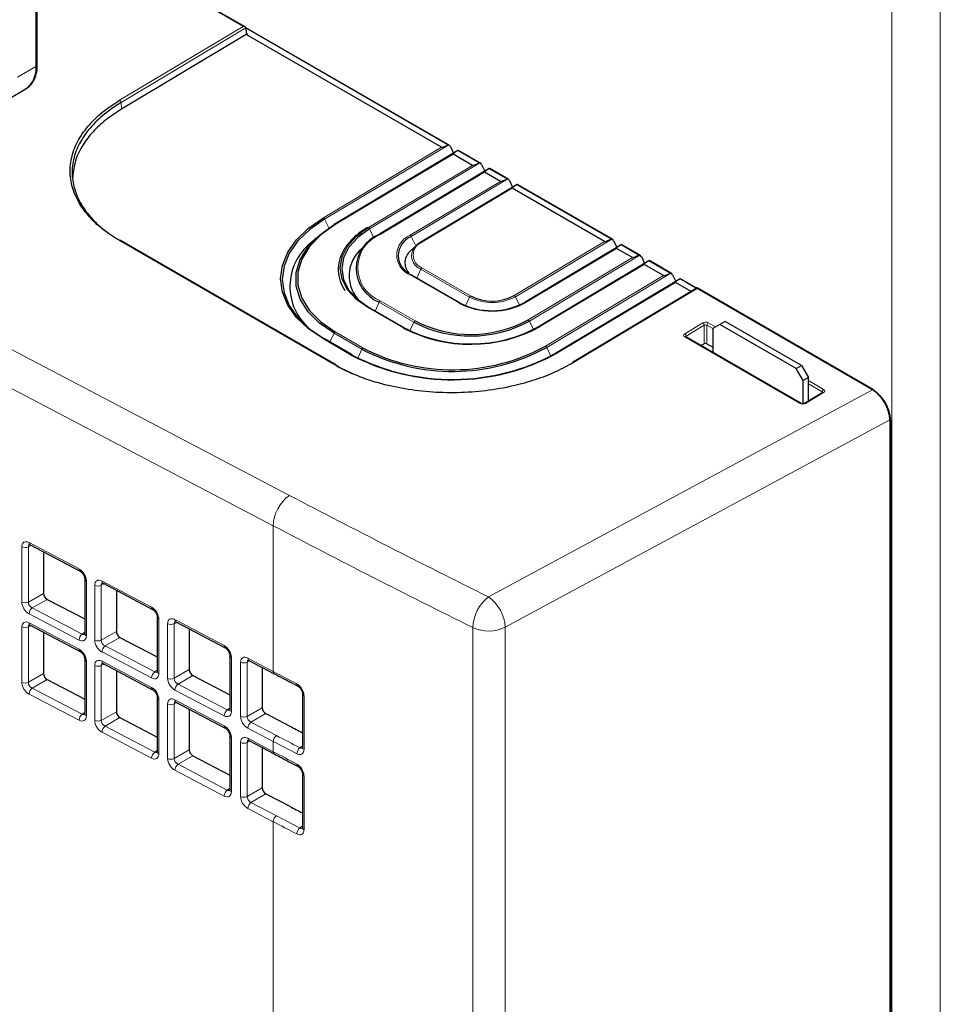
# Paper-space layout 'Blatt2' of a CAD drawing. Header units: millimetres. Extents: x 5 to 418, y 2 to 292.
# Tile 59 of 93: x 143 to 161, y 177 to 197. Entities that reach past the tile are written whole.
import ezdxf

# ---------------------------------------------------------------- set-up
doc = ezdxf.new("R2010")
doc.units = ezdxf.units.MM

psp = doc.layouts.new('Blatt2')

# ---------------------------------------------------------------- linework, layer by layer
at = {"color": 7, "linetype": 'Continuous', "lineweight": 18}
for p, q in [((160.425, 166.693), (160.425, 214.053)), ((161.415, 166.693), (161.415, 214.053)), ((142.995, 201.399), (142.995, 195.594)), ((147.217, 196.409), (144.784, 197.814)), ((144.7, 194.906), (147.217, 196.409)), ((147.274, 196.379), (144.729, 194.859)), ((151.388, 193.998), (147.275, 196.372)), ((147.279, 196.274), (147.307, 196.257)), ((142.995, 195.594), (142.619, 195.377)), ((144.737, 194.724), (144.729, 194.859)), ((148.85, 192.514), (151.254, 193.95)), ((151.403, 193.999), (148.873, 192.488)), ((152.025, 193.63), (151.589, 193.882)), ((151.494, 193.811), (149.09, 192.375)), ((149.769, 192.315), (151.89, 193.582)), ((152.039, 193.632), (149.792, 192.289)), ((152.59, 193.304), (152.226, 193.514)), ((152.131, 193.444), (150.01, 192.176)), ((150.618, 192.158), (152.456, 193.256)), ((152.605, 193.305), (150.641, 192.132)), ((152.696, 193.117), (150.858, 192.019)), ((154.712, 192.079), (152.791, 193.188)), ((148.961, 192.307), (148.873, 192.488)), ((149.631, 192.223), (149.769, 192.315)), ((149.881, 192.107), (149.792, 192.289)), ((150.733, 191.941), (150.641, 192.132)), ((154.726, 192.08), (152.762, 190.907)), ((149.084, 189.519), (144.7, 192.05)), ((152.739, 190.933), (154.577, 192.031)), ((154.818, 191.892), (152.979, 190.794)), ((155.277, 191.752), (154.913, 191.963)), ((153.022, 190.437), (155.143, 191.705)), ((155.292, 191.754), (153.045, 190.411)), ((150.836, 191.469), (150.753, 191.288)), ((151.826, 190.898), (150.836, 191.469)), ((150.858, 191.495), (151.848, 190.924)), ((155.383, 191.566), (153.262, 190.299)), ((155.914, 191.385), (155.478, 191.636)), ((151.608, 190.78), (150.618, 191.352)), ((153.376, 189.901), (155.779, 191.337)), ((155.928, 191.386), (153.398, 189.875)), ((156.448, 191.077), (156.115, 191.269)), ((156.02, 191.198), (153.616, 189.762)), ((156.463, 191.072), (153.946, 189.568)), ((160.034, 189.011), (156.463, 191.072)), ((151.826, 190.898), (151.746, 190.724)), ((152.762, 190.907), (152.845, 190.737)), ((150.477, 190.271), (149.769, 190.679)), ((149.987, 190.796), (149.904, 190.615)), ((150.695, 190.388), (149.987, 190.796)), ((150.01, 190.822), (150.717, 190.414)), ((141.443, 190.383), (148.159, 186.863)), ((150.695, 190.388), (150.613, 190.211)), ((153.045, 190.411), (153.129, 190.238)), ((156.21, 190.155), (156.578, 190.374)), ((156.607, 190.326), (156.239, 190.106)), ((156.607, 189.95), (156.607, 190.326)), ((156.783, 190.257), (156.663, 190.327)), ((156.663, 190.327), (156.663, 189.951)), ((156.691, 190.376), (156.835, 190.292)), ((149.416, 189.72), (148.85, 190.047)), ((149.068, 190.164), (148.985, 189.983)), ((149.634, 189.837), (149.068, 190.164)), ((149.091, 190.19), (149.656, 189.864)), ((158.558, 188.733), (156.21, 190.088)), ((156.239, 190.106), (156.239, 190.086)), ((153.398, 189.875), (153.484, 189.7)), ((147.829, 186.244), (141.112, 189.765)), ((149.634, 189.837), (149.552, 189.659)), ((158.728, 189.2), (159.039, 189.02)), ((159.011, 188.972), (158.728, 189.135)), ((152.213, 184.796), (160.034, 189.011)), ((159.039, 188.954), (158.671, 188.734)), ((159.011, 188.951), (159.011, 188.972)), ((160.386, 188.398), (152.554, 184.177)), ((160.386, 104.301), (160.386, 188.398)), ((160.4, 188.388), (160.4, 188.388)), ((160.4, 164.34), (160.4, 188.388)), ((147.829, 186.244), (147.829, 183.277)), ((142.901, 185.843), (142.843, 185.816)), ((142.857, 185.901), (143.875, 185.364)), ((142.708, 184.69), (142.708, 185.816)), ((142.843, 185.816), (142.843, 184.69)), ((144.023, 185.123), (144.023, 184.004)), ((144.386, 185.059), (144.327, 185.033)), ((144.342, 185.118), (145.353, 184.584)), ((142.843, 184.69), (143.149, 184.867)), ((144.193, 183.914), (144.193, 185.033)), ((144.327, 185.033), (144.327, 183.914)), ((143.223, 184.746), (142.92, 184.572)), ((143.875, 183.917), (142.857, 184.449)), ((142.92, 184.572), (143.939, 184.04)), ((142.857, 184.268), (143.875, 183.731)), ((145.5, 184.343), (145.5, 183.232)), ((145.678, 183.139), (145.678, 184.249)), ((145.871, 184.276), (145.812, 184.249)), ((145.812, 184.249), (145.812, 183.139)), ((145.826, 184.334), (146.83, 183.804)), ((142.708, 183.057), (142.708, 184.183)), ((142.901, 184.21), (142.843, 184.183)), ((142.843, 184.183), (142.843, 183.057)), ((143.939, 184.04), (143.99, 184.076)), ((144.327, 183.914), (144.634, 184.091)), ((151.893, 152.383), (151.893, 184.173)), ((152.554, 184.177), (152.554, 152.387)), ((144.708, 183.971), (144.405, 183.796)), ((145.353, 183.146), (144.342, 183.674)), ((144.405, 183.796), (145.416, 183.268)), ((144.023, 183.49), (144.023, 182.37)), ((144.342, 183.484), (145.353, 182.951)), ((146.978, 183.563), (146.978, 182.46)), ((147.163, 182.363), (147.163, 183.465)), ((147.355, 183.492), (147.297, 183.465)), ((147.297, 183.465), (147.297, 182.363)), ((147.311, 183.55), (147.829, 183.277)), ((142.843, 183.057), (143.149, 183.233)), ((144.193, 182.281), (144.193, 183.4)), ((144.386, 183.426), (144.327, 183.399)), ((144.327, 183.399), (144.327, 182.281)), ((145.416, 183.268), (145.468, 183.304)), ((145.812, 183.139), (146.119, 183.315)), ((143.223, 183.113), (142.92, 182.938)), ((146.193, 183.195), (145.89, 183.02)), ((142.92, 182.938), (143.939, 182.407)), ((146.83, 182.374), (145.826, 182.898)), ((145.89, 183.02), (146.894, 182.496)), ((143.875, 182.284), (142.857, 182.816)), ((145.5, 182.71), (145.5, 181.599)), ((145.871, 182.643), (145.812, 182.616)), ((145.826, 182.701), (146.83, 182.171)), ((148.457, 182.784), (148.457, 181.689)), ((143.939, 182.407), (143.99, 182.443)), ((144.327, 182.281), (144.634, 182.458)), ((145.678, 181.506), (145.678, 182.616)), ((145.812, 182.616), (145.812, 181.506)), ((146.894, 182.496), (146.945, 182.532)), ((147.297, 182.363), (147.604, 182.54)), ((144.708, 182.338), (144.405, 182.163)), ((147.678, 182.42), (147.375, 182.245)), ((147.375, 182.245), (147.893, 181.974)), ((145.353, 181.513), (144.342, 182.041)), ((144.405, 182.163), (145.416, 181.635)), ((147.829, 181.852), (147.311, 182.123)), ((146.978, 181.93), (146.978, 180.827)), ((147.163, 180.73), (147.163, 181.832)), ((147.355, 181.859), (147.297, 181.832)), ((147.297, 181.832), (147.297, 180.73)), ((147.311, 181.917), (147.829, 181.644)), ((147.829, 181.852), (147.829, 181.644)), ((145.416, 181.635), (145.468, 181.671)), ((145.812, 181.506), (146.119, 181.682)), ((148.372, 181.725), (148.424, 181.761)), ((146.193, 181.562), (145.89, 181.387)), ((146.83, 180.741), (145.826, 181.265)), ((145.89, 181.387), (146.894, 180.863)), ((148.457, 181.151), (148.457, 180.056)), ((146.894, 180.863), (146.945, 180.899)), ((147.297, 180.73), (147.604, 180.907)), ((147.678, 180.786), (147.375, 180.612)), ((147.829, 180.219), (147.311, 180.49)), ((147.375, 180.612), (147.893, 180.341)), ((147.829, 180.219), (147.829, 154.923)), ((148.372, 180.092), (148.424, 180.128))]:
    psp.add_line(p, q, dxfattribs=at)
at = {"color": 7, "linetype": 'Continuous', "lineweight": 25}
for p, q in [((143.024, 195.635), (143.024, 201.44)), ((147.258, 196.4), (144.796, 197.821)), ((151.414, 193.995), (147.273, 196.385)), ((147.274, 196.377), (147.279, 196.275)), ((147.28, 196.244), (144.737, 194.724)), ((147.307, 196.257), (147.28, 196.244)), ((151.254, 193.95), (147.28, 196.244)), ((142.412, 194.919), (142.788, 195.137)), ((151.592, 193.883), (149.07, 192.377)), ((151.437, 193.968), (151.502, 193.83)), ((152.05, 193.627), (151.601, 193.887)), ((151.89, 193.582), (151.494, 193.811)), ((152.228, 193.516), (149.99, 192.178)), ((152.073, 193.6), (152.139, 193.462)), ((152.616, 193.301), (152.237, 193.519)), ((152.456, 193.256), (152.131, 193.444)), ((152.639, 193.274), (152.704, 193.136)), ((152.794, 193.189), (150.838, 192.021)), ((154.577, 192.031), (152.696, 193.117)), ((154.737, 192.076), (152.803, 193.193)), ((144.613, 192.108), (144.704, 192.052)), ((149.105, 189.521), (144.721, 192.052)), ((148.705, 192.105), (148.59, 191.999)), ((149.76, 192.008), (149.646, 191.901)), ((150.745, 191.952), (150.631, 191.845)), ((154.915, 191.965), (152.959, 190.796)), ((154.76, 192.049), (154.826, 191.911)), ((155.143, 191.705), (154.818, 191.892)), ((155.303, 191.75), (154.924, 191.968)), ((155.326, 191.723), (155.391, 191.584)), ((155.481, 191.638), (153.242, 190.301)), ((155.779, 191.337), (155.383, 191.566)), ((155.939, 191.382), (155.49, 191.642)), ((151.628, 190.783), (150.638, 191.354)), ((156.117, 191.271), (153.596, 189.764)), ((155.962, 191.355), (156.028, 191.217)), ((156.458, 191.083), (156.126, 191.274)), ((156.463, 191.086), (153.926, 189.57)), ((156.341, 191.013), (156.02, 191.198)), ((160.054, 189.013), (156.463, 191.086)), ((150.497, 190.273), (149.79, 190.681)), ((156.925, 190.344), (156.783, 190.262)), ((156.783, 190.262), (156.783, 189.771)), ((157.031, 190.405), (156.925, 190.344)), ((158.48, 189.446), (156.925, 190.344)), ((158.587, 189.507), (157.031, 190.405)), ((149.437, 189.722), (148.871, 190.049)), ((158.578, 188.735), (156.231, 190.091)), ((156.541, 189.911), (156.607, 189.95)), ((156.663, 189.951), (156.783, 189.881)), ((158.48, 189.446), (158.587, 189.507)), ((158.622, 189.201), (158.48, 189.446)), ((158.587, 189.507), (158.728, 189.262)), ((158.728, 189.262), (158.622, 189.201)), ((158.728, 188.782), (158.728, 189.262)), ((158.622, 188.728), (158.622, 189.201)), ((159.019, 188.956), (158.651, 188.736)), ((160.065, 189), (160.061, 189.002)), ((160.065, 189), (160.062, 189.002)), ((160.4, 104.318), (160.4, 188.415)), ((160.41, 164.355), (160.41, 188.403)), ((142.877, 185.856), (143.896, 185.318)), ((143.149, 185.712), (143.149, 184.867)), ((143.99, 185.166), (143.99, 184.046)), ((144.362, 185.072), (145.373, 184.538)), ((144.634, 184.929), (144.634, 184.091)), ((143.223, 184.746), (143.99, 184.346)), ((145.468, 184.386), (145.468, 183.274)), ((145.847, 184.288), (146.851, 183.758)), ((142.877, 184.222), (143.896, 183.685)), ((143.149, 184.079), (143.149, 183.233)), ((143.99, 184.046), (143.99, 184.048)), ((146.119, 184.145), (146.119, 183.315)), ((144.708, 183.971), (145.468, 183.574)), ((143.99, 183.532), (143.99, 182.413)), ((144.362, 183.439), (145.373, 182.905)), ((146.945, 183.606), (146.945, 182.503)), ((147.332, 183.504), (147.85, 183.231)), ((144.634, 183.295), (144.634, 182.458)), ((145.468, 183.274), (145.468, 183.276)), ((147.604, 183.361), (147.604, 182.54)), ((143.223, 183.113), (143.99, 182.713)), ((146.193, 183.195), (146.945, 182.802)), ((145.468, 182.753), (145.468, 181.641)), ((145.847, 182.655), (146.851, 182.125)), ((148.424, 182.827), (148.424, 181.732)), ((146.119, 182.512), (146.119, 181.682)), ((146.945, 182.503), (146.945, 182.504)), ((143.99, 182.413), (143.99, 182.415)), ((144.708, 182.338), (145.468, 181.941)), ((147.678, 182.42), (148.166, 182.165)), ((146.945, 181.973), (146.945, 180.87)), ((147.332, 181.871), (147.85, 181.598)), ((145.468, 181.641), (145.468, 181.643)), ((147.604, 181.728), (147.604, 180.907)), ((146.193, 181.562), (146.945, 181.169)), ((148.424, 181.194), (148.424, 180.099)), ((146.945, 180.87), (146.945, 180.871)), ((147.678, 180.786), (148.166, 180.532))]:
    psp.add_line(p, q, dxfattribs=at)
at = {"color": 7, "linetype": 'Continuous', "lineweight": 25, "flags": 128}
for points in [[(148.85, 190.047), (148.548, 190.252), (148.304, 190.483), (148.126, 190.734), (148.017, 190.999), (147.98, 191.271), (148.017, 191.545), (148.126, 191.812), (148.304, 192.067), (148.547, 192.302), (148.85, 192.514)], [(148.873, 192.488), (148.574, 192.279), (148.333, 192.045), (148.156, 191.793), (148.049, 191.529), (148.013, 191.259), (148.049, 190.989), (148.156, 190.727), (148.333, 190.479), (148.574, 190.25), (148.873, 190.047)], [(149.068, 190.164), (148.77, 190.37), (148.538, 190.603), (148.379, 190.858), (148.299, 191.125), (148.299, 191.398), (148.379, 191.667), (148.538, 191.925), (148.77, 192.163), (149.068, 192.375)], [(149.09, 192.375), (148.796, 192.166), (148.567, 191.93), (148.41, 191.675), (148.33, 191.41), (148.33, 191.14), (148.41, 190.876), (148.567, 190.624), (148.796, 190.394), (149.091, 190.19)], [(149.07, 192.377), (149.07, 192.377), (149.068, 192.375)], [(149.792, 192.289), (149.551, 192.114), (149.372, 191.916), (149.262, 191.701), (149.225, 191.479), (149.262, 191.257), (149.372, 191.044), (149.551, 190.85), (149.792, 190.679)], [(149.769, 190.679), (149.524, 190.852), (149.342, 191.05), (149.23, 191.266), (149.192, 191.491), (149.23, 191.717), (149.342, 191.935), (149.524, 192.137), (149.631, 192.223)], [(149.99, 192.178), (149.989, 192.178), (149.987, 192.176)], [(150.838, 192.021), (150.838, 192.021), (150.836, 192.019)], [(151.631, 190.781), (151.628, 190.783), (151.628, 190.783)], [(152.957, 190.794), (152.959, 190.796), (152.959, 190.796)], [(150.499, 190.271), (150.497, 190.273), (150.497, 190.273)], [(153.24, 190.299), (153.242, 190.3), (153.242, 190.301)], [(149.439, 189.721), (149.437, 189.722), (149.437, 189.722)], [(153.594, 189.762), (153.596, 189.764), (153.596, 189.764)], [(153.946, 189.568), (153.941, 189.571), (153.936, 189.572), (153.931, 189.572), (153.927, 189.571), (153.924, 189.568), (153.921, 189.564), (153.919, 189.559), (153.919, 189.554)]]:
    psp.add_lwpolyline(points, dxfattribs=at)
at = {"color": 7, "linetype": 'Continuous', "lineweight": 25}
for centre, radius, start, end in [((142.505, 195.54), 0.493, 305.0133, 6.2988), ((142.977, 195.638), 0.0475, 292.523, 358.1366), ((144.712, 192.035), 0.0196, 64.6232, 128.0206), ((150.261, 191.486), 0.742, 111.6306, 248.3843), ((150.795, 191.742), 0.419, 111.6306, 248.3843), ((149.3, 191.117), 1.131, 128.8411, 229.2454), ((150.102, 191.336), 0.727, 128.8774, 227.2123), ((151.033, 191.655), 0.414, 118.4294, 151.4664), ((150.831, 191.595), 0.32, 128.5032, 220.7912), ((152.285, 191.772), 0.954, 242.7373, 298.4124), ((152.281, 192.086), 1.469, 242.7373, 298.4124), ((152.281, 192.043), 1.42, 242.7373, 298.4124), ((151.843, 192.922), 2.983, 242.7373, 298.4124), ((151.844, 192.88), 2.935, 242.7373, 298.4124), ((151.847, 192.625), 2.517, 242.7373, 298.4124), ((151.848, 192.608), 2.468, 242.7373, 298.4124), ((151.481, 193.4), 4.013, 242.6037, 298.546), ((151.481, 193.385), 3.966, 242.6139, 298.5358), ((151.476, 193.681), 4.465, 242.5198, 298.6299), ((151.477, 193.639), 4.417, 242.5198, 298.6299), ((149.094, 189.506), 0.0189, 358.4986, 55.6499), ((160.042, 188.997), 0.0201, 354.3177, 54.3701), ((160.38, 188.413), 0.02, 5.5114, 65.8088), ((160.391, 188.405), 0.0192, 297.475, 355.2816)]:
    psp.add_arc(centre, radius, start, end, dxfattribs=at)
at = {"color": 7, "linetype": 'Continuous', "lineweight": 18}
for centre, radius, start, end in [((144.666, 194.853), 0.0629, 5.4779, 57.3836), ((148.817, 192.462), 0.0612, 24.8531, 57.6847), ((149.079, 192.359), 0.0194, 53.0899, 115.69), ((149.737, 192.263), 0.0612, 24.8531, 57.6847), ((150.278, 191.499), 0.728, 111.6306, 248.3843), ((149.998, 192.161), 0.0194, 53.0899, 115.69), ((150.777, 191.755), 0.433, 111.6306, 248.3843), ((150.585, 192.106), 0.0612, 24.8531, 57.6847), ((150.941, 191.743), 0.293, 158.0269, 248.9921), ((150.962, 191.757), 0.281, 111.6306, 248.3843), ((150.847, 192.003), 0.0194, 53.0899, 115.69), ((150.891, 191.445), 0.0606, 123.0985, 156.3421), ((150.63, 191.335), 0.021, 66.8539, 125.7899), ((151.881, 190.873), 0.0606, 123.0985, 156.3421), ((152.285, 191.789), 1.002, 242.7373, 298.4124), ((152.706, 190.881), 0.0612, 24.8531, 57.6847), ((149.782, 190.662), 0.021, 66.8539, 125.7899), ((150.043, 190.772), 0.0606, 123.0985, 156.3421), ((151.62, 190.763), 0.021, 66.8539, 125.7899), ((152.968, 190.777), 0.0204, 54.9121, 113.8678), ((150.489, 190.254), 0.021, 66.8539, 125.7899), ((150.75, 190.363), 0.0606, 123.0985, 156.3421), ((152.989, 190.386), 0.0612, 24.8531, 57.6847), ((153.251, 190.282), 0.0204, 54.9121, 113.8678), ((156.544, 190.322), 0.0624, 3.6388, 57.5208), ((156.725, 190.324), 0.0616, 123.2297, 177.3477), ((148.863, 190.03), 0.021, 66.8539, 125.7899), ((149.124, 190.14), 0.0606, 123.0985, 156.3421), ((156.177, 190.102), 0.0624, 3.6388, 57.5208), ((156.222, 190.072), 0.02, 65.3239, 127.3198), ((149.69, 189.813), 0.0606, 123.0985, 156.3421), ((153.343, 189.849), 0.0612, 24.8531, 57.6847), ((149.428, 189.703), 0.021, 66.8539, 125.7899), ((153.604, 189.746), 0.0204, 54.9121, 113.8678), ((149.097, 189.504), 0.0196, 64.6232, 128.0206), ((159.072, 188.969), 0.0616, 123.2297, 177.3477), ((159.027, 188.939), 0.019, 52.3813, 116.3986), ((160.046, 188.995), 0.0195, 64.3317, 128.3121), ((158.57, 188.718), 0.0195, 64.3931, 128.3057), ((158.659, 188.719), 0.019, 52.4237, 116.0014), ((160.38, 188.417), 0.02, 289.6179, 355.1002), ((148.632, 186.213), 0.804, 126.0462, 177.7287), ((142.903, 185.895), 0.0468, 171.8221, 236.6932), ((142.776, 185.957), 0.156, 244.4359, 295.3984), ((143.921, 185.357), 0.0468, 171.8505, 236.4489), ((144.04, 185.17), 0.0505, 186.2002, 249.737), ((144.388, 185.111), 0.0468, 171.8221, 236.6932), ((144.261, 185.173), 0.156, 244.4359, 295.3984), ((142.776, 184.831), 0.156, 244.4359, 295.3984), ((152.718, 184.143), 0.825, 127.6978, 177.9427), ((151.736, 184.13), 0.82, 3.2924, 54.3581), ((143.018, 184.443), 0.161, 127.2578, 177.7305), ((145.399, 184.577), 0.0468, 171.8505, 236.4489), ((142.903, 184.262), 0.0468, 171.8221, 236.6932), ((145.518, 184.39), 0.0505, 186.2002, 249.737), ((145.746, 184.39), 0.156, 244.4359, 295.3984), ((145.873, 184.327), 0.0468, 171.8221, 236.6932), ((142.776, 184.324), 0.156, 244.4359, 295.3984), ((144.036, 183.911), 0.161, 127.2578, 177.7305), ((144.04, 184.051), 0.0502, 185.0458, 249.862), ((152.219, 184.884), 0.783, 245.3961, 295.3359), ((144.261, 184.055), 0.156, 244.4359, 295.3984), ((143.921, 183.724), 0.0468, 171.8505, 236.4489), ((144.503, 183.667), 0.161, 127.2578, 177.7305), ((146.877, 183.797), 0.0468, 171.8505, 236.4489), ((144.04, 183.537), 0.0505, 186.2002, 249.737), ((144.388, 183.478), 0.0468, 171.8221, 236.6932), ((146.995, 183.61), 0.0505, 186.2002, 249.737), ((147.23, 183.606), 0.156, 244.4359, 295.3984), ((147.358, 183.543), 0.0468, 171.8221, 236.6932), ((144.261, 183.54), 0.156, 244.4359, 295.3984), ((145.514, 183.139), 0.161, 127.2578, 177.7305), ((145.518, 183.279), 0.0502, 185.0458, 249.862), ((147.875, 183.27), 0.0468, 171.8228, 236.687), ((142.776, 183.198), 0.156, 244.4359, 295.3984), ((145.746, 183.28), 0.156, 244.4359, 295.3984), ((143.018, 182.81), 0.161, 127.2578, 177.7305), ((145.399, 182.944), 0.0468, 171.8505, 236.4489), ((145.988, 182.892), 0.161, 127.2578, 177.7305), ((148.355, 183.018), 0.0465, 171.6494, 237.542), ((145.518, 182.757), 0.0505, 186.2002, 249.737), ((145.873, 182.694), 0.0468, 171.8221, 236.6932), ((148.474, 182.831), 0.0501, 184.0717, 250.2189), ((145.746, 182.757), 0.156, 244.4359, 295.3984), ((146.992, 182.368), 0.161, 127.2578, 177.7305), ((146.995, 182.507), 0.0502, 185.0458, 249.862), ((144.036, 182.278), 0.161, 127.2578, 177.7305), ((144.04, 182.418), 0.0502, 185.0458, 249.862), ((144.261, 182.422), 0.156, 244.4359, 295.3984), ((147.23, 182.504), 0.156, 244.4359, 295.3984), ((147.473, 182.116), 0.161, 127.2578, 177.7305), ((144.503, 182.034), 0.161, 127.2578, 177.7305), ((146.877, 182.164), 0.0468, 171.8505, 236.4489), ((146.995, 181.977), 0.0505, 186.2002, 249.737), ((147.23, 181.973), 0.156, 244.4359, 295.3984), ((147.358, 181.91), 0.0468, 171.8221, 236.6932), ((147.99, 181.846), 0.161, 127.2578, 177.7305), ((145.514, 181.506), 0.161, 127.2578, 177.7305), ((145.518, 181.646), 0.0502, 185.0458, 249.862), ((147.875, 181.637), 0.0468, 171.8228, 236.687), ((148.471, 181.596), 0.162, 127.4514, 177.7622), ((148.474, 181.736), 0.0504, 185.1175, 250.1067), ((145.746, 181.646), 0.156, 244.4359, 295.3984), ((145.988, 181.259), 0.161, 127.2578, 177.7305), ((148.355, 181.385), 0.0465, 171.6494, 237.542), ((148.474, 181.198), 0.0501, 184.0717, 250.2189), ((146.992, 180.735), 0.161, 127.2578, 177.7305), ((146.995, 180.874), 0.0502, 185.0458, 249.862), ((147.23, 180.871), 0.156, 244.4359, 295.3984), ((147.473, 180.483), 0.161, 127.2578, 177.7305), ((147.99, 180.213), 0.161, 127.2578, 177.7305), ((148.471, 179.963), 0.162, 127.4514, 177.7622), ((148.474, 180.103), 0.0504, 185.1175, 250.1067)]:
    psp.add_arc(centre, radius, start, end, dxfattribs=at)
at = {"color": 7, "linetype": 'Continuous', "lineweight": 25}
for centre, major_axis, ratio, start_param, end_param in [((147.218, 196.377), (0.0566, 0.0004), 0.572322, 0.056798, 1.575234), ((147.246, 196.361), (0.0184, 0.0356), 0.607308, 5.469088, 5.538901), ((147.307, 196.292), (0.0184, 0.0356), 0.607308, 2.327495, 3.845932), ((151.659, 194.159), (0.406, 0.208), 0.060225, 3.180397, 3.951797), ((151.408, 193.952), (-0.0188, 0.0461), 0.657673, 4.79515, 5.889976), ((151.899, 194.02), (0.406, 0.208), 0.060225, 2.408997, 3.180397), ((151.566, 193.861), (0.0349, 0.026), 0.115563, 0.049922, 0.359268), ((152.295, 193.792), (0.406, 0.208), 0.060225, 3.180397, 3.951797), ((152.045, 193.584), (-0.0188, 0.0461), 0.657673, 4.79515, 5.889976), ((152.536, 193.653), (0.406, 0.208), 0.060225, 2.408997, 3.180397), ((152.202, 193.493), (0.0349, 0.026), 0.115563, 0.049922, 0.359268), ((152.861, 193.465), (0.406, 0.208), 0.060225, 3.180397, 3.951797), ((152.61, 193.258), (-0.0188, 0.0461), 0.657673, 4.79515, 5.889976), ((153.101, 193.326), (0.406, 0.208), 0.060225, 2.408997, 3.180397), ((152.768, 193.167), (0.0349, 0.026), 0.115563, 0.049922, 0.359268), ((154.982, 192.24), (0.406, 0.208), 0.060225, 3.180397, 3.951797), ((154.732, 192.033), (-0.0188, 0.0461), 0.657673, 4.79515, 5.889976), ((155.223, 192.102), (0.406, 0.208), 0.060225, 2.408997, 3.180397), ((154.889, 191.942), (0.0349, 0.026), 0.115563, 0.049922, 0.359268), ((155.548, 191.914), (0.406, 0.208), 0.060225, 3.180397, 3.951797), ((155.297, 191.706), (-0.0188, 0.0461), 0.657673, 4.79515, 5.889976), ((155.788, 191.775), (0.406, 0.208), 0.060225, 2.408997, 3.180397), ((155.455, 191.615), (0.0349, 0.026), 0.115563, 0.049922, 0.359268), ((156.184, 191.546), (0.406, 0.208), 0.060225, 3.180397, 3.951797), ((155.934, 191.339), (-0.0188, 0.0461), 0.657673, 4.79515, 5.889976), ((156.425, 191.408), (0.406, 0.208), 0.060225, 2.408997, 3.180397), ((156.092, 191.248), (0.0349, 0.026), 0.115563, 0.049922, 0.359268), ((156.464, 191.039), (-0.0003, 0.0464), 0.007557, 6.278747, 7.081517), ((156.635, 189.934), (0.04, 0.0006), 0.587275, 0.776363, 2.347159), ((160.034, 188.603), (-0.249, 0.434), 0.574603, 3.927892, 5.497775), ((160.062, 188.619), (-0.23, 0.398), 0.577908, 3.926308, 5.49619), ((160.072, 188.606), (-0.23, 0.398), 0.578965, 3.928442, 5.496499), ((160.044, 188.59), (-0.25, 0.433), 0.58354, 4.025245, 5.299276), ((143.223, 184.828), (-0.0539, 0.0843), 0.607109, 0.759085, 2.327142), ((144.708, 184.052), (-0.0539, 0.0843), 0.607109, 0.759085, 2.327142), ((143.223, 183.195), (-0.0539, 0.0843), 0.607109, 0.759085, 2.327142), ((146.193, 183.277), (-0.0539, 0.0843), 0.607109, 0.759085, 2.327142), ((144.708, 182.419), (-0.0539, 0.0843), 0.607109, 0.759085, 2.327142), ((147.678, 182.501), (-0.0539, 0.0843), 0.607109, 0.759085, 2.327142), ((282.398, 275.892), (199.416, 9.557), 0.606667, 3.945278, 3.947026), ((146.193, 181.644), (-0.0539, 0.0843), 0.607109, 0.759085, 2.327142), ((147.678, 180.868), (-0.0539, 0.0843), 0.607109, 0.759085, 2.327142), ((282.398, 274.259), (199.416, 9.557), 0.606667, 3.945278, 3.947026)]:
    psp.add_ellipse(centre, major_axis=major_axis, ratio=ratio, start_param=start_param, end_param=end_param, dxfattribs=at)
at = {"color": 7, "linetype": 'Continuous', "lineweight": 18}
for centre, major_axis, ratio, start_param, end_param in [((156.634, 190.342), (0.08, 0.0012), 0.587275, 0.776363, 2.347159), ((156.635, 190.309), (0.04, 0.0013), 0.597067, 0.766692, 2.337488), ((156.267, 190.122), (0.08, 0.0012), 0.587275, 2.347159, 3.917956), ((156.267, 190.09), (0.04, 0.0013), 0.597067, 2.337488, 3.118532), ((158.983, 188.954), (0.04, 0.0013), 0.597067, 6.260125, 7.049877), ((158.982, 188.987), (0.08, 0.0012), 0.587275, 5.488752, 7.059548), ((158.614, 188.767), (0.08, 0.0012), 0.587275, 3.917956, 5.488752), ((282.392, 274.903), (199.492, 3.069), 0.587275, 3.965307, 3.992445), ((282.398, 274.498), (199.992, 3.069), 0.58725, 3.965331, 3.992468), ((142.857, 185.738), (-0.108, 0.17), 0.600804, 5.469627, 7.037684), ((142.924, 185.78), (-0.0668, 0.0777), 0.609972, 6.100096, 6.947817), ((143.875, 185.2), (-0.107, 0.169), 0.604261, 3.90382, 5.471878), ((144.342, 184.954), (-0.108, 0.17), 0.600804, 5.469627, 7.037684), ((144.409, 184.997), (-0.0668, 0.0777), 0.609972, 6.100096, 6.947817), ((142.857, 184.613), (-0.108, 0.169), 0.607109, 0.759085, 2.327142), ((142.924, 184.655), (-0.0596, 0.0807), 0.695846, 0.708668, 2.276725), ((145.352, 184.421), (-0.107, 0.169), 0.604261, 3.90382, 5.471878), ((142.857, 184.104), (-0.108, 0.17), 0.600804, 5.469627, 7.037684), ((145.827, 184.17), (-0.108, 0.17), 0.600804, 5.469627, 7.037684), ((145.894, 184.213), (-0.0668, 0.0777), 0.609972, 6.100096, 6.947817), ((142.924, 184.147), (-0.0668, 0.0777), 0.609972, 6.100096, 6.947817), ((143.942, 184.124), (-0.0489, 0.0876), 0.62979, 2.37168, 3.211162), ((143.875, 184.081), (-0.107, 0.169), 0.603946, 2.335528, 3.903585), ((144.342, 183.837), (-0.108, 0.169), 0.607109, 0.759085, 2.327142), ((144.409, 183.88), (-0.0596, 0.0807), 0.695846, 0.708668, 2.276725), ((143.875, 183.567), (-0.107, 0.169), 0.604261, 3.90382, 5.471878), ((146.83, 183.641), (-0.107, 0.169), 0.604261, 3.90382, 5.471878), ((144.342, 183.321), (-0.108, 0.17), 0.600804, 5.469627, 7.037684), ((144.409, 183.363), (-0.0668, 0.0777), 0.609972, 6.100096, 6.947817), ((147.312, 183.386), (-0.108, 0.17), 0.600804, 5.469627, 7.037684), ((147.379, 183.429), (-0.0668, 0.0777), 0.609972, 6.100096, 6.947817), ((145.352, 183.309), (-0.107, 0.169), 0.603946, 2.335528, 3.903585), ((145.42, 183.352), (-0.0489, 0.0876), 0.62979, 2.37168, 3.211162), ((282.398, 260.146), (199.944, -8.625), 0.546331, 3.997905, 4.001142), ((142.857, 182.98), (-0.108, 0.169), 0.607109, 0.759085, 2.327142), ((142.924, 183.022), (-0.0596, 0.0807), 0.695846, 0.708668, 2.276725), ((145.827, 183.062), (-0.108, 0.169), 0.607109, 0.759085, 2.327142), ((145.894, 183.104), (-0.0596, 0.0807), 0.695846, 0.708668, 2.276725), ((145.352, 182.788), (-0.107, 0.169), 0.604261, 3.90382, 5.471878), ((145.827, 182.537), (-0.108, 0.17), 0.600804, 5.469627, 7.037684), ((145.894, 182.58), (-0.0668, 0.0777), 0.609972, 6.100096, 6.947817), ((146.83, 182.538), (-0.107, 0.169), 0.603946, 2.335528, 3.903585), ((146.897, 182.58), (-0.0489, 0.0876), 0.62979, 2.37168, 3.211162), ((143.875, 182.448), (-0.107, 0.169), 0.603946, 2.335528, 3.903585), ((143.942, 182.491), (-0.0489, 0.0876), 0.62979, 2.37168, 3.211162), ((144.342, 182.204), (-0.108, 0.169), 0.607109, 0.759085, 2.327142), ((144.409, 182.247), (-0.0596, 0.0807), 0.695846, 0.708668, 2.276725), ((147.312, 182.286), (-0.108, 0.169), 0.607109, 0.759085, 2.327142), ((147.379, 182.329), (-0.0596, 0.0807), 0.695846, 0.708668, 2.276725), ((146.83, 182.008), (-0.107, 0.169), 0.604261, 3.90382, 5.471878), ((147.312, 181.753), (-0.108, 0.17), 0.600804, 5.469627, 7.037684), ((147.379, 181.796), (-0.0668, 0.0777), 0.609972, 6.100096, 6.947817), ((282.398, 275.811), (199.916, 9.575), 0.606653, 3.945294, 3.948531), ((282.394, 275.89), (199.816, 9.576), 0.606667, 3.945278, 3.948515), ((145.42, 181.719), (-0.0489, 0.0876), 0.62979, 2.37168, 3.211162), ((282.398, 258.513), (199.944, -8.625), 0.546331, 3.997905, 4.001142), ((145.352, 181.676), (-0.107, 0.169), 0.603946, 2.335528, 3.903585), ((145.827, 181.429), (-0.108, 0.169), 0.607109, 0.759085, 2.327142), ((145.894, 181.471), (-0.0596, 0.0807), 0.695846, 0.708668, 2.276725), ((146.83, 180.905), (-0.107, 0.169), 0.603946, 2.335528, 3.903585), ((146.897, 180.947), (-0.0489, 0.0876), 0.62979, 2.37168, 3.211162), ((147.312, 180.653), (-0.108, 0.169), 0.607109, 0.759085, 2.327142), ((147.379, 180.696), (-0.0596, 0.0807), 0.695846, 0.708668, 2.276725), ((282.394, 274.257), (199.816, 9.576), 0.606667, 3.945278, 3.948515), ((282.398, 274.178), (199.916, 9.575), 0.606653, 3.945294, 3.948531)]:
    psp.add_ellipse(centre, major_axis=major_axis, ratio=ratio, start_param=start_param, end_param=end_param, dxfattribs=at)
at = {"color": 7, "linetype": 'Continuous', "lineweight": 25}
for points, knots in [([(142.777, 195.138), (142.802, 195.151), (142.873, 195.187), (142.952, 195.296), (143.006, 195.441), (143.027, 195.558), (143.022, 195.625), (143.022, 195.636)], [0, 0, 0, 0, 0.157641, 0.435274, 0.70534, 0.952833, 1, 1, 1, 1]), ([(144.7, 192.05), (144.59, 192.119), (144.368, 192.258), (144.105, 192.501), (143.886, 192.777), (143.739, 193.089), (143.677, 193.428), (143.716, 193.77), (143.85, 194.104), (144.079, 194.42), (144.366, 194.691), (144.599, 194.841), (144.7, 194.906)], [0, 0, 0, 0, 0.090364, 0.181669, 0.272973, 0.38028, 0.487586, 0.594984, 0.702383, 0.809758, 0.917134, 1, 1, 1, 1]), ([(144.729, 194.859), (144.729, 194.859), (144.625, 194.797), (144.403, 194.646), (144.115, 194.381), (143.891, 194.069), (143.756, 193.738), (143.718, 193.402), (143.777, 193.065), (143.923, 192.758), (144.14, 192.483), (144.343, 192.295), (144.483, 192.196), (144.518, 192.172)], [0, 0, 0, 0, 0.000002, 0.088063, 0.200546, 0.316292, 0.428799, 0.544569, 0.656983, 0.772652, 0.868683, 0.966716, 1, 1, 1, 1]), ([(144.737, 194.724), (144.628, 194.654), (144.409, 194.512), (144.149, 194.267), (143.934, 193.989), (143.784, 193.679), (143.758, 193.455), (143.745, 193.344)], [0, 0, 0, 0, 0.185555, 0.373049, 0.560543, 0.780434, 1, 1, 1, 1]), ([(151.388, 193.998), (151.391, 193.998), (151.396, 194), (151.401, 193.999), (151.403, 193.999)], [0, 0, 0, 0, 0.680247, 1, 1, 1, 1]), ([(151.598, 193.886), (151.596, 193.886), (151.594, 193.884), (151.59, 193.882), (151.589, 193.882)], [0, 0, 0, 0, 0.681465, 1, 1, 1, 1]), ([(152.025, 193.63), (152.028, 193.631), (152.033, 193.632), (152.037, 193.632), (152.039, 193.632)], [0, 0, 0, 0, 0.680247, 1, 1, 1, 1]), ([(152.234, 193.519), (152.233, 193.518), (152.23, 193.517), (152.227, 193.515), (152.226, 193.514)], [0, 0, 0, 0, 0.681465, 1, 1, 1, 1]), ([(152.59, 193.304), (152.593, 193.305), (152.598, 193.306), (152.603, 193.305), (152.605, 193.305)], [0, 0, 0, 0, 0.680247, 1, 1, 1, 1]), ([(152.8, 193.192), (152.798, 193.192), (152.796, 193.19), (152.792, 193.188), (152.791, 193.188)], [0, 0, 0, 0, 0.681465, 1, 1, 1, 1]), ([(149.749, 192.317), (149.706, 192.29), (149.58, 192.21), (149.408, 192.06), (149.258, 191.863), (149.168, 191.652), (149.143, 191.436), (149.178, 191.227), (149.25, 191.098), (149.285, 191.035)], [0, 0, 0, 0, 0.081948, 0.238043, 0.394221, 0.549719, 0.703876, 0.856885, 1, 1, 1, 1]), ([(154.712, 192.079), (154.715, 192.08), (154.72, 192.081), (154.724, 192.081), (154.726, 192.08)], [0, 0, 0, 0, 0.6802475, 1, 1, 1, 1]), ([(154.921, 191.968), (154.92, 191.967), (154.917, 191.966), (154.914, 191.964), (154.913, 191.963)], [0, 0, 0, 0, 0.681465, 1, 1, 1, 1]), ([(155.277, 191.752), (155.28, 191.753), (155.285, 191.755), (155.29, 191.754), (155.292, 191.754)], [0, 0, 0, 0, 0.680247, 1, 1, 1, 1]), ([(155.487, 191.641), (155.485, 191.64), (155.483, 191.639), (155.479, 191.637), (155.478, 191.636)], [0, 0, 0, 0, 0.681465, 1, 1, 1, 1]), ([(155.914, 191.385), (155.917, 191.386), (155.922, 191.387), (155.926, 191.387), (155.928, 191.386)], [0, 0, 0, 0, 0.680247, 1, 1, 1, 1]), ([(156.123, 191.274), (156.122, 191.273), (156.119, 191.272), (156.116, 191.27), (156.115, 191.269)], [0, 0, 0, 0, 0.681465, 1, 1, 1, 1]), ([(156.231, 190.091), (156.229, 190.092), (156.226, 190.094), (156.226, 190.094), (156.226, 190.094)], [0, 0, 0, 0, 0.625861, 1, 1, 1, 1]), ([(153.946, 189.568), (153.827, 189.502), (153.586, 189.37), (153.169, 189.211), (152.694, 189.077), (152.161, 188.985), (151.583, 188.943), (151.002, 188.96), (150.435, 189.033), (149.901, 189.163), (149.445, 189.327), (149.194, 189.461), (149.084, 189.519)], [0, 0, 0, 0, 0.090364, 0.181669, 0.272973, 0.38032, 0.487668, 0.595084, 0.702502, 0.809864, 0.917227, 1, 1, 1, 1]), ([(149.113, 189.505), (149.113, 189.505), (149.217, 189.445), (149.331, 189.392), (149.445, 189.338)], [0, 0, 0, 0, 0.000027, 1, 1, 1, 1]), ([(159.024, 188.96), (159.024, 188.96), (159.024, 188.961), (159.023, 188.959), (159.02, 188.957), (159.019, 188.956)], [0, 0, 0, 0, 0.004469, 0.624924, 1, 1, 1, 1]), ([(158.651, 188.736), (158.648, 188.735), (158.642, 188.732), (158.629, 188.728), (158.614, 188.727), (158.598, 188.728), (158.585, 188.732), (158.581, 188.734), (158.578, 188.735)], [0, 0, 0, 0, 0.162529, 0.327701, 0.507381, 0.6948, 0.860873, 1, 1, 1, 1]), ([(142.86, 185.862), (142.86, 185.862), (142.858, 185.861), (142.864, 185.862), (142.874, 185.857), (142.877, 185.856)], [0, 0, 0, 0, 0.042196, 0.622006, 1, 1, 1, 1]), ([(143.896, 185.318), (143.902, 185.314), (143.916, 185.306), (143.94, 185.282), (143.963, 185.251), (143.981, 185.215), (143.989, 185.184), (143.99, 185.171), (143.99, 185.166)], [0, 0, 0, 0, 0.157571, 0.324056, 0.503999, 0.691177, 0.875707, 1, 1, 1, 1]), ([(144.345, 185.078), (144.345, 185.078), (144.343, 185.077), (144.349, 185.078), (144.359, 185.074), (144.362, 185.072)], [0, 0, 0, 0, 0.042196, 0.622006, 1, 1, 1, 1]), ([(145.373, 184.538), (145.38, 184.534), (145.393, 184.526), (145.418, 184.502), (145.441, 184.471), (145.458, 184.435), (145.467, 184.405), (145.467, 184.391), (145.468, 184.386)], [0, 0, 0, 0, 0.157571, 0.324056, 0.503999, 0.691177, 0.875707, 1, 1, 1, 1]), ([(145.83, 184.295), (145.83, 184.294), (145.828, 184.294), (145.834, 184.295), (145.843, 184.29), (145.847, 184.288)], [0, 0, 0, 0, 0.042196, 0.622006, 1, 1, 1, 1]), ([(142.86, 184.229), (142.86, 184.229), (142.858, 184.228), (142.864, 184.229), (142.874, 184.224), (142.877, 184.222)], [0, 0, 0, 0, 0.0421963, 0.6220062, 1, 1, 1, 1]), ([(143.99, 184.046), (143.989, 184.041), (143.989, 184.032), (143.989, 184.033), (143.989, 184.033)], [0, 0, 0, 0, 0.601035, 1, 1, 1, 1]), ([(143.896, 183.685), (143.902, 183.681), (143.916, 183.673), (143.94, 183.649), (143.963, 183.618), (143.981, 183.582), (143.989, 183.551), (143.99, 183.538), (143.99, 183.532)], [0, 0, 0, 0, 0.157571, 0.324056, 0.503999, 0.691177, 0.875707, 1, 1, 1, 1]), ([(146.851, 183.758), (146.857, 183.754), (146.871, 183.746), (146.896, 183.722), (146.918, 183.691), (146.936, 183.656), (146.944, 183.625), (146.945, 183.611), (146.945, 183.606)], [0, 0, 0, 0, 0.157571, 0.324056, 0.503999, 0.691177, 0.875707, 1, 1, 1, 1]), ([(144.345, 183.445), (144.345, 183.445), (144.343, 183.444), (144.349, 183.445), (144.359, 183.441), (144.362, 183.439)], [0, 0, 0, 0, 0.042196, 0.622006, 1, 1, 1, 1]), ([(147.315, 183.511), (147.315, 183.511), (147.313, 183.51), (147.319, 183.511), (147.328, 183.506), (147.332, 183.504)], [0, 0, 0, 0, 0.0421963, 0.6220062, 1, 1, 1, 1]), ([(145.468, 183.274), (145.467, 183.269), (145.466, 183.261), (145.466, 183.261), (145.466, 183.261)], [0, 0, 0, 0, 0.6010352, 1, 1, 1, 1]), ([(147.85, 183.231), (147.89, 183.21), (148.049, 183.126), (148.209, 183.042), (148.329, 182.979)], [0, 0, 0, 0, 0.25, 1, 1, 1, 1]), ([(145.373, 182.905), (145.38, 182.901), (145.393, 182.893), (145.418, 182.869), (145.441, 182.838), (145.458, 182.802), (145.467, 182.771), (145.467, 182.758), (145.468, 182.753)], [0, 0, 0, 0, 0.157571, 0.324056, 0.503999, 0.691177, 0.875707, 1, 1, 1, 1]), ([(148.33, 182.978), (148.331, 182.978), (148.337, 182.975), (148.356, 182.961), (148.38, 182.937), (148.402, 182.904), (148.417, 182.87), (148.423, 182.842), (148.423, 182.832), (148.423, 182.828)], [0, 0, 0, 0, 0.033674, 0.195591, 0.366156, 0.545998, 0.732626, 0.8952, 1, 1, 1, 1]), ([(145.83, 182.661), (145.83, 182.661), (145.828, 182.661), (145.834, 182.662), (145.843, 182.657), (145.847, 182.655)], [0, 0, 0, 0, 0.042196, 0.622006, 1, 1, 1, 1]), ([(146.945, 182.503), (146.945, 182.497), (146.944, 182.489), (146.944, 182.489), (146.944, 182.49)], [0, 0, 0, 0, 0.601035, 1, 1, 1, 1]), ([(143.99, 182.413), (143.989, 182.408), (143.989, 182.399), (143.989, 182.4), (143.989, 182.4)], [0, 0, 0, 0, 0.601035, 1, 1, 1, 1]), ([(146.851, 182.125), (146.857, 182.121), (146.871, 182.113), (146.896, 182.089), (146.918, 182.058), (146.936, 182.022), (146.944, 181.992), (146.945, 181.978), (146.945, 181.973)], [0, 0, 0, 0, 0.157571, 0.324056, 0.503999, 0.691177, 0.875707, 1, 1, 1, 1]), ([(147.315, 181.878), (147.315, 181.878), (147.313, 181.877), (147.319, 181.878), (147.328, 181.873), (147.332, 181.871)], [0, 0, 0, 0, 0.042196, 0.622006, 1, 1, 1, 1]), ([(145.468, 181.641), (145.467, 181.636), (145.466, 181.627), (145.466, 181.628), (145.466, 181.628)], [0, 0, 0, 0, 0.601035, 1, 1, 1, 1]), ([(148.424, 181.732), (148.424, 181.731), (148.424, 181.722), (148.422, 181.717), (148.422, 181.718), (148.423, 181.719)], [0, 0, 0, 0, 0.122696, 0.770241, 1, 1, 1, 1]), ([(147.85, 181.598), (147.89, 181.577), (148.049, 181.493), (148.209, 181.409), (148.329, 181.346)], [0, 0, 0, 0, 0.25, 1, 1, 1, 1]), ([(148.33, 181.345), (148.331, 181.345), (148.337, 181.342), (148.356, 181.328), (148.38, 181.303), (148.402, 181.27), (148.417, 181.237), (148.423, 181.209), (148.423, 181.198), (148.423, 181.194)], [0, 0, 0, 0, 0.033674, 0.195591, 0.366156, 0.545998, 0.732626, 0.8952, 1, 1, 1, 1]), ([(146.945, 180.87), (146.945, 180.864), (146.944, 180.856), (146.944, 180.856), (146.944, 180.857)], [0, 0, 0, 0, 0.601035, 1, 1, 1, 1]), ([(148.424, 180.099), (148.424, 180.098), (148.424, 180.089), (148.422, 180.084), (148.422, 180.085), (148.423, 180.085)], [0, 0, 0, 0, 0.122696, 0.770241, 1, 1, 1, 1])]:
    psp.add_open_spline(points, degree=3, knots=knots, dxfattribs=at)
at = {"color": 7, "linetype": 'Continuous', "lineweight": 18}
for points, knots in [([(148.309, 183.025), (148.325, 183.014), (148.359, 182.993), (148.403, 182.941), (148.437, 182.883), (148.454, 182.827), (148.456, 182.796), (148.457, 182.784)], [0, 0, 0, 0, 0.214735, 0.429444, 0.644247, 0.859302, 1, 1, 1, 1]), ([(148.457, 181.689), (148.455, 181.671), (148.452, 181.636), (148.426, 181.601), (148.389, 181.583), (148.347, 181.586), (148.32, 181.598), (148.309, 181.603)], [0, 0, 0, 0, 0.215382, 0.430791, 0.646094, 0.861141, 1, 1, 1, 1]), ([(148.372, 181.725), (148.377, 181.722), (148.391, 181.716), (148.409, 181.715), (148.419, 181.72), (148.423, 181.722)], [0, 0, 0, 0, 0.290062, 0.73952, 1, 1, 1, 1]), ([(148.309, 181.391), (148.325, 181.381), (148.359, 181.36), (148.403, 181.308), (148.437, 181.249), (148.454, 181.194), (148.456, 181.163), (148.457, 181.151)], [0, 0, 0, 0, 0.214735, 0.429444, 0.644247, 0.859302, 1, 1, 1, 1]), ([(148.457, 180.056), (148.455, 180.038), (148.452, 180.003), (148.426, 179.968), (148.389, 179.95), (148.347, 179.952), (148.32, 179.965), (148.309, 179.97)], [0, 0, 0, 0, 0.215382, 0.430791, 0.646094, 0.861141, 1, 1, 1, 1]), ([(148.372, 180.092), (148.377, 180.089), (148.391, 180.083), (148.409, 180.082), (148.419, 180.087), (148.423, 180.089)], [0, 0, 0, 0, 0.2900624, 0.73952, 1, 1, 1, 1])]:
    psp.add_open_spline(points, degree=3, knots=knots, dxfattribs=at)

doc.saveas('drawing.dxf')
